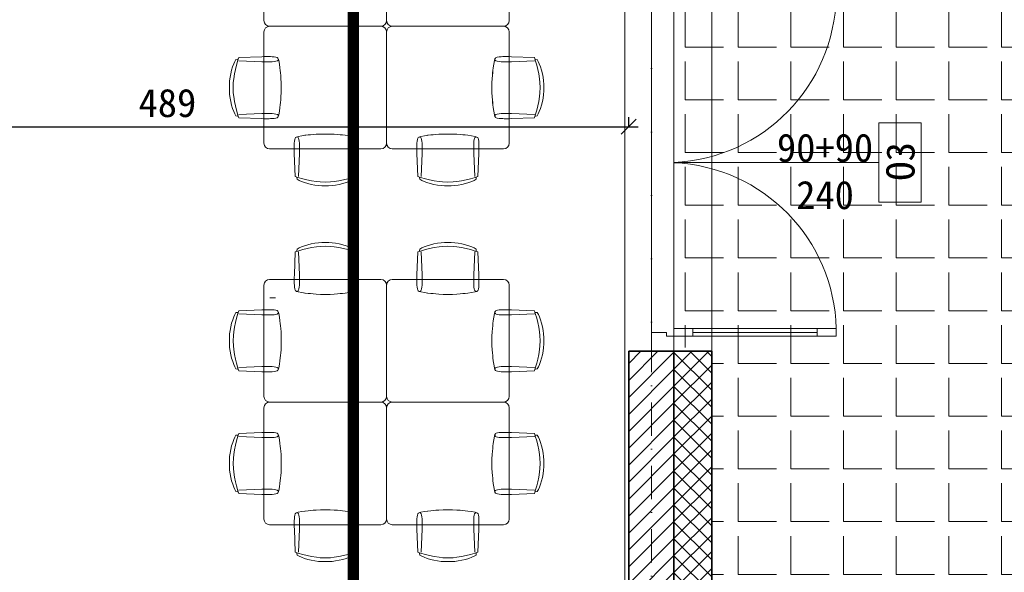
# Model space of a CAD drawing. Header units: millimetres. Extents: x -1373 to 28294, y -9636 to 187.
# Tile 98 of 133: x 5598 to 6120, y -1638 to -1345. Entities that reach past the tile are written whole.
import ezdxf

# ---------------------------------------------------------------- set-up
doc = ezdxf.new("R2010")
doc.units = ezdxf.units.MM
doc.linetypes.add('DASHED', pattern=[0.75, 0.5, -0.25])
doc.linetypes.add('Kreski i kropki', pattern=[335.138881, 176.388884, -88.194442, 0, -70.555556])
for name, color, linetype, lineweight in [('_k_krawężnik', 252, 'Continuous', 13), ('_k_kreskowanie', 250, 'Continuous', 9), ('_k_ocieplenie', 7, 'Continuous', 35), ('_k_opis', 7, 'Continuous', 13), ('_k_osie', 142, 'Kreski i kropki', 13), ('_k_stolarka', 7, 'Continuous', 13), ('_k_widok', 7, 'Continuous', 18), ('_k_wymiar', 7, 'Continuous', 9), ('_k_wyposażenia', 251, 'Continuous', 9), ('_k_ściany', 223, 'Continuous', 35)]:
    doc.layers.add(name, color=color, linetype=linetype, lineweight=lineweight)
doc.layers.add('_k_niewidoczna', color=72, linetype='Continuous', lineweight=9, plot=False)
doc.styles.add('GENERATED_STYLE_1', font='MS Gothic.ttf')
doc.dimstyles.new('1 - 100   (15cm)', dxfattribs={"dimscale": 5, "dimtxt": 3, "dimasz": 1.6, "dimexe": 1, "dimexo": 1, "dimgap": 1, "dimtad": 1, "dimdec": 0, "dimzin": 12, "dimdsep": 46, "dimtxsty": 'GENERATED_STYLE_1', "dimblk1": 'OBLIQUE', "dimblk2": 'OBLIQUE', "dimsah": 1, "dimcen": 0, "dimdle": 1, "dimclrd": 256, "dimclre": 256, "dimclrt": 4, "dimazin": 0, "dimtfac": 0.75, "dimtdec": 0, "dimtix": 1, "dimtmove": 1, "dimatfit": 3, "dimldrblk": 'OBLIQUE', "dimfxl": 1, "dimfxlon": 1, "dimtvp": 0.75, "dimtfillclr": 1, "dimtolj": 1, "dimtzin": 0, "dimarcsym": 0})

# ---------------------------------------------------------------- blocks, each defined once
blk = doc.blocks.new('3987417c-e224-4861-8c51-863ca10e2d8a$0$A$C508D4857')
at = {"layer": '_k_wyposażenia'}
for p, q in [((-6, 65), (-65, 65)), ((59, 65), (0, 65)), ((-68, 62), (-68, 3)), ((-3, 3), (-3, 62)), ((-3, 62), (-3, 3)), ((62, 3), (62, 62)), ((58.83, 55.16), (55.83, 55.16)), ((-68, -3), (-68, -62)), ((-65, 0), (-6, 0)), ((-6, 0), (-65, 0)), ((-3, -62), (-3, -3)), ((-3, -3), (-3, -62)), ((0, 0), (59, 0)), ((59, 0), (0, 0)), ((62, -62), (62, -3)), ((-65, -65), (-6, -65)), ((0, -65), (59, -65))]:
    blk.add_line(p, q, dxfattribs=at)
for points in [[(-50.56, 79.85), (-50.54, 80.18), (-50.4, 81.06), (-49.34, 81.65), (-48.15, 82.18), (-46.58, 82.81), (-44.82, 83.36), (-42.9, 83.84), (-41, 84.17), (-39.14, 84.41), (-37.3, 84.53), (-35.5, 84.56)], [(-20.44, 79.85), (-20.46, 80.18), (-20.6, 81.06), (-21.66, 81.65), (-22.85, 82.18), (-24.42, 82.81), (-26.18, 83.36), (-28.1, 83.84), (-30.01, 84.17), (-31.87, 84.41), (-33.7, 84.53), (-35.5, 84.56)], [(14.44, 79.85), (14.46, 80.18), (14.6, 81.06), (15.66, 81.65), (16.85, 82.18), (18.42, 82.81), (20.18, 83.36), (22.1, 83.84), (24, 84.17), (25.86, 84.41), (27.7, 84.53), (29.5, 84.56)], [(44.56, 79.85), (44.54, 80.18), (44.4, 81.06), (43.34, 81.65), (42.15, 82.18), (40.58, 82.81), (38.82, 83.36), (36.9, 83.84), (34.99, 84.17), (33.13, 84.41), (31.3, 84.53), (29.5, 84.56)], [(-51.94, 66.07), (-51.91, 67.37), (-51.42, 79.56)], [(-51.42, 79.56), (-50.01, 80.04), (-47.42, 80.79), (-45.19, 81.37), (-42.75, 81.88), (-40.2, 82.24), (-38.28, 82.46), (-35.5, 82.61)], [(-49.18, 66.07), (-49.21, 67.37), (-49.7, 79.56)], [(-19.58, 79.56), (-20.99, 80.04), (-23.58, 80.79), (-25.81, 81.37), (-28.26, 81.88), (-30.8, 82.24), (-32.72, 82.46), (-35.5, 82.61)], [(-21.82, 66.07), (-21.79, 67.37), (-21.3, 79.56)], [(-19.06, 66.07), (-19.1, 67.37), (-19.58, 79.56)], [(13.06, 66.07), (13.09, 67.37), (13.58, 79.56)], [(13.58, 79.56), (14.99, 80.04), (17.58, 80.79), (19.81, 81.37), (22.25, 81.88), (24.8, 82.24), (26.72, 82.46), (29.5, 82.61)], [(15.82, 66.07), (15.79, 67.37), (15.3, 79.56)], [(45.42, 79.56), (44.01, 80.04), (41.42, 80.79), (39.19, 81.37), (36.74, 81.88), (34.2, 82.24), (32.28, 82.46), (29.5, 82.61)], [(43.18, 66.07), (43.21, 67.37), (43.7, 79.56)], [(45.94, 66.07), (45.9, 67.37), (45.42, 79.56)], [(-24.68, 57.79), (-24.92, 57.75), (-26.41, 57.56), (-27.66, 57.45), (-29.01, 57.33), (-30.71, 57.19), (-33.01, 57.07), (-35.5, 57.07), (-38.01, 57.07), (-40.29, 57.18), (-41.99, 57.33), (-43.33, 57.46), (-44.59, 57.56), (-46.08, 57.75), (-47.94, 58.05), (-49.93, 58.39), (-50.83, 58.65), (-51.19, 58.88), (-51.33, 59), (-51.46, 59.27), (-51.64, 59.92), (-51.81, 60.86), (-51.9, 61.88), (-51.93, 62.82), (-51.96, 63.54), (-51.96, 64.13), (-51.96, 64.72), (-51.96, 65.35), (-51.94, 66.07)], [(-50.56, 58.58), (-50.29, 58.65), (-49.93, 58.88), (-49.79, 59), (-49.66, 59.27), (-49.48, 59.92), (-49.31, 60.86), (-49.22, 61.88), (-49.19, 62.82), (-49.16, 63.54), (-49.16, 64.13), (-49.16, 64.72), (-49.16, 65.35), (-49.18, 66.07)], [(-47.94, 58.05), (-46.09, 57.75), (-44.59, 57.56), (-43.34, 57.45), (-41.99, 57.33), (-40.29, 57.19), (-38, 57.07), (-35.5, 57.07), (-33, 57.07), (-30.71, 57.18), (-29.01, 57.33), (-27.67, 57.46), (-26.41, 57.56), (-24.92, 57.75), (-23.07, 58.05), (-21.07, 58.39), (-20.18, 58.65), (-19.81, 58.88), (-19.67, 59), (-19.54, 59.27), (-19.36, 59.92), (-19.19, 60.86), (-19.1, 61.88), (-19.07, 62.82), (-19.05, 63.54), (-19.05, 64.13), (-19.05, 64.72), (-19.05, 65.35), (-19.06, 66.07)], [(-20.44, 58.58), (-20.71, 58.65), (-21.07, 58.88), (-21.21, 59), (-21.34, 59.27), (-21.52, 59.92), (-21.69, 60.86), (-21.78, 61.88), (-21.82, 62.82), (-21.84, 63.54), (-21.84, 64.13), (-21.84, 64.72), (-21.84, 65.35), (-21.82, 66.07)], [(40.32, 57.79), (40.08, 57.75), (38.59, 57.56), (37.34, 57.45), (35.99, 57.33), (34.29, 57.19), (31.99, 57.07), (29.5, 57.07), (26.99, 57.07), (24.71, 57.18), (23.01, 57.33), (21.67, 57.46), (20.41, 57.56), (18.92, 57.75), (17.06, 58.05), (15.07, 58.39), (14.17, 58.65), (13.81, 58.88), (13.67, 59), (13.54, 59.27), (13.36, 59.92), (13.19, 60.86), (13.1, 61.88), (13.07, 62.82), (13.04, 63.54), (13.04, 64.13), (13.04, 64.72), (13.04, 65.35), (13.06, 66.07)], [(14.44, 58.58), (14.71, 58.65), (15.07, 58.88), (15.21, 59), (15.34, 59.27), (15.52, 59.92), (15.69, 60.86), (15.78, 61.88), (15.81, 62.82), (15.84, 63.54), (15.84, 64.13), (15.84, 64.72), (15.84, 65.35), (15.82, 66.07)], [(17.06, 58.05), (18.91, 57.75), (20.41, 57.56), (21.66, 57.45), (23.01, 57.33), (24.71, 57.19), (27, 57.07), (29.5, 57.07), (32, 57.07), (34.29, 57.18), (35.99, 57.33), (37.33, 57.46), (38.59, 57.56), (40.08, 57.75), (41.93, 58.05), (43.93, 58.39), (44.82, 58.65), (45.19, 58.88), (45.33, 59), (45.46, 59.27), (45.64, 59.92), (45.81, 60.86), (45.9, 61.88), (45.93, 62.82), (45.95, 63.54), (45.95, 64.13), (45.95, 64.72), (45.95, 65.35), (45.94, 66.07)], [(44.56, 58.58), (44.29, 58.65), (43.93, 58.88), (43.79, 59), (43.66, 59.27), (43.48, 59.92), (43.31, 60.86), (43.22, 61.88), (43.18, 62.82), (43.16, 63.54), (43.16, 64.13), (43.16, 64.72), (43.16, 65.35), (43.18, 66.07)], [(-81.63, 47.56), (-81.96, 47.54), (-82.84, 47.4), (-83.43, 46.34), (-83.96, 45.15), (-84.59, 43.58), (-85.15, 41.82), (-85.62, 39.9), (-85.95, 38), (-86.19, 36.14), (-86.31, 34.3), (-86.34, 32.5)], [(-81.34, 48.42), (-81.82, 47.01), (-82.57, 44.42), (-83.15, 42.19), (-83.66, 39.75), (-84.02, 37.2), (-84.24, 35.28), (-84.4, 32.5)], [(-67.85, 48.94), (-69.15, 48.91), (-81.34, 48.42)], [(-59.57, 21.68), (-59.53, 21.91), (-59.34, 23.41), (-59.23, 24.66), (-59.11, 26.01), (-58.97, 27.71), (-58.85, 30.01), (-58.85, 32.5), (-58.85, 35.01), (-58.97, 37.29), (-59.11, 38.99), (-59.24, 40.33), (-59.34, 41.59), (-59.53, 43.08), (-59.83, 44.94), (-60.17, 46.93), (-60.43, 47.83), (-60.66, 48.19), (-60.78, 48.33), (-61.05, 48.46), (-61.7, 48.64), (-62.64, 48.81), (-63.66, 48.9), (-64.61, 48.93), (-65.32, 48.96), (-65.91, 48.96), (-66.5, 48.96), (-67.13, 48.96), (-67.85, 48.94)], [(-60.36, 47.56), (-60.43, 47.29), (-60.66, 46.93), (-60.78, 46.79), (-61.05, 46.66), (-61.7, 46.48), (-62.64, 46.31), (-63.66, 46.22), (-64.61, 46.18), (-65.32, 46.16), (-65.91, 46.16), (-66.5, 46.16), (-67.13, 46.16), (-67.85, 46.18)], [(53.57, 21.68), (53.53, 21.91), (53.34, 23.41), (53.23, 24.66), (53.11, 26.01), (52.97, 27.71), (52.85, 30.01), (52.85, 32.5), (52.85, 35.01), (52.97, 37.29), (53.11, 38.99), (53.24, 40.33), (53.34, 41.59), (53.53, 43.08), (53.83, 44.94), (54.17, 46.93), (54.43, 47.83), (54.66, 48.19), (54.78, 48.33), (55.05, 48.46), (55.7, 48.64), (56.64, 48.81), (57.66, 48.9), (58.61, 48.93), (59.32, 48.96), (59.91, 48.96), (60.5, 48.96), (61.13, 48.96), (61.85, 48.94)], [(54.36, 47.56), (54.43, 47.29), (54.66, 46.93), (54.78, 46.79), (55.05, 46.66), (55.7, 46.48), (56.64, 46.31), (57.66, 46.22), (58.61, 46.18), (59.32, 46.16), (59.91, 46.16), (60.5, 46.16), (61.13, 46.16), (61.85, 46.18)], [(61.85, 48.94), (63.15, 48.91), (75.34, 48.42)], [(75.34, 48.42), (75.82, 47.01), (76.57, 44.42), (77.15, 42.19), (77.66, 39.75), (78.02, 37.2), (78.24, 35.28), (78.4, 32.5)], [(75.63, 47.56), (75.96, 47.54), (76.84, 47.4), (77.43, 46.34), (77.96, 45.15), (78.59, 43.58), (79.15, 41.82), (79.62, 39.9), (79.95, 38), (80.19, 36.14), (80.31, 34.3), (80.34, 32.5)], [(-67.85, 46.18), (-69.15, 46.21), (-81.34, 46.7)], [(-59.83, 44.94), (-59.53, 43.09), (-59.34, 41.59), (-59.23, 40.34), (-59.11, 38.99), (-58.97, 37.29), (-58.85, 35), (-58.85, 32.5), (-58.85, 30), (-58.97, 27.71), (-59.11, 26.01), (-59.24, 24.67), (-59.34, 23.41), (-59.53, 21.92), (-59.83, 20.07), (-60.17, 18.07), (-60.43, 17.18), (-60.66, 16.81), (-60.78, 16.67), (-61.05, 16.54), (-61.7, 16.36), (-62.64, 16.19), (-63.66, 16.1), (-64.61, 16.07), (-65.32, 16.05), (-65.91, 16.05), (-66.5, 16.05), (-67.13, 16.05), (-67.85, 16.06)], [(53.83, 44.94), (53.53, 43.09), (53.34, 41.59), (53.23, 40.34), (53.11, 38.99), (52.97, 37.29), (52.85, 35), (52.85, 32.5), (52.85, 30), (52.97, 27.71), (53.11, 26.01), (53.24, 24.67), (53.34, 23.41), (53.53, 21.92), (53.83, 20.07), (54.17, 18.07), (54.43, 17.18), (54.66, 16.81), (54.78, 16.67), (55.05, 16.54), (55.7, 16.36), (56.64, 16.19), (57.66, 16.1), (58.61, 16.07), (59.32, 16.05), (59.91, 16.05), (60.5, 16.05), (61.13, 16.05), (61.85, 16.06)], [(61.85, 46.18), (63.15, 46.21), (75.34, 46.7)], [(-81.63, 17.44), (-81.96, 17.46), (-82.84, 17.6), (-83.43, 18.66), (-83.96, 19.85), (-84.59, 21.42), (-85.15, 23.18), (-85.62, 25.1), (-85.95, 27.01), (-86.19, 28.87), (-86.31, 30.7), (-86.34, 32.5)], [(-81.34, 16.58), (-81.82, 17.99), (-82.57, 20.58), (-83.15, 22.81), (-83.66, 25.25), (-84.02, 27.8), (-84.24, 29.72), (-84.4, 32.5)], [(75.34, 16.58), (75.82, 17.99), (76.57, 20.58), (77.15, 22.81), (77.66, 25.25), (78.02, 27.8), (78.24, 29.72), (78.4, 32.5)], [(75.63, 17.44), (75.96, 17.46), (76.84, 17.6), (77.43, 18.66), (77.96, 19.85), (78.59, 21.42), (79.15, 23.18), (79.62, 25.1), (79.95, 27.01), (80.19, 28.87), (80.31, 30.7), (80.34, 32.5)], [(-67.85, 18.82), (-69.15, 18.79), (-81.34, 18.3)], [(-67.85, 16.06), (-69.15, 16.1), (-81.34, 16.58)], [(-60.36, 17.44), (-60.43, 17.71), (-60.66, 18.07), (-60.78, 18.21), (-61.05, 18.34), (-61.7, 18.52), (-62.64, 18.69), (-63.66, 18.78), (-64.61, 18.82), (-65.32, 18.84), (-65.91, 18.84), (-66.5, 18.84), (-67.13, 18.84), (-67.85, 18.82)], [(54.36, 17.44), (54.43, 17.71), (54.66, 18.07), (54.78, 18.21), (55.05, 18.34), (55.7, 18.52), (56.64, 18.69), (57.66, 18.78), (58.61, 18.82), (59.32, 18.84), (59.91, 18.84), (60.5, 18.84), (61.13, 18.84), (61.85, 18.82)], [(61.85, 18.82), (63.15, 18.79), (75.34, 18.3)], [(61.85, 16.06), (63.15, 16.1), (75.34, 16.58)], [(-81.63, -17.44), (-81.96, -17.46), (-82.84, -17.6), (-83.43, -18.66), (-83.96, -19.85), (-84.59, -21.42), (-85.15, -23.18), (-85.62, -25.1), (-85.95, -27), (-86.19, -28.86), (-86.31, -30.7), (-86.34, -32.5)], [(-81.34, -16.58), (-81.82, -17.99), (-82.57, -20.58), (-83.15, -22.81), (-83.66, -25.25), (-84.02, -27.8), (-84.24, -29.72), (-84.4, -32.5)], [(-67.85, -16.06), (-69.15, -16.09), (-81.34, -16.58)], [(-67.85, -18.82), (-69.15, -18.79), (-81.34, -18.3)], [(-59.57, -43.32), (-59.53, -43.09), (-59.34, -41.59), (-59.23, -40.34), (-59.11, -38.99), (-58.97, -37.29), (-58.85, -34.99), (-58.85, -32.5), (-58.85, -29.99), (-58.97, -27.71), (-59.11, -26.01), (-59.24, -24.67), (-59.34, -23.41), (-59.53, -21.92), (-59.83, -20.06), (-60.17, -18.07), (-60.43, -17.17), (-60.66, -16.81), (-60.78, -16.67), (-61.05, -16.54), (-61.7, -16.36), (-62.64, -16.19), (-63.66, -16.1), (-64.61, -16.07), (-65.32, -16.04), (-65.91, -16.04), (-66.5, -16.04), (-67.13, -16.04), (-67.85, -16.06)], [(-60.36, -17.44), (-60.43, -17.71), (-60.66, -18.07), (-60.78, -18.21), (-61.05, -18.34), (-61.7, -18.52), (-62.64, -18.69), (-63.66, -18.78), (-64.61, -18.82), (-65.32, -18.84), (-65.91, -18.84), (-66.5, -18.84), (-67.13, -18.84), (-67.85, -18.82)], [(-59.83, -20.06), (-59.53, -21.91), (-59.34, -23.41), (-59.23, -24.66), (-59.11, -26.01), (-58.97, -27.71), (-58.85, -30), (-58.85, -32.5), (-58.85, -35), (-58.97, -37.29), (-59.11, -38.99), (-59.24, -40.33), (-59.34, -41.59), (-59.53, -43.08), (-59.83, -44.93), (-60.17, -46.93), (-60.43, -47.82), (-60.66, -48.19), (-60.78, -48.33), (-61.05, -48.46), (-61.7, -48.64), (-62.64, -48.81), (-63.66, -48.9), (-64.61, -48.93), (-65.32, -48.95), (-65.91, -48.95), (-66.5, -48.95), (-67.13, -48.95), (-67.85, -48.94)], [(53.57, -43.32), (53.53, -43.09), (53.34, -41.59), (53.23, -40.34), (53.11, -38.99), (52.97, -37.29), (52.85, -34.99), (52.85, -32.5), (52.85, -29.99), (52.97, -27.71), (53.11, -26.01), (53.24, -24.67), (53.34, -23.41), (53.53, -21.92), (53.83, -20.06), (54.17, -18.07), (54.43, -17.17), (54.66, -16.81), (54.78, -16.67), (55.05, -16.54), (55.7, -16.36), (56.64, -16.19), (57.66, -16.1), (58.61, -16.07), (59.32, -16.04), (59.91, -16.04), (60.5, -16.04), (61.13, -16.04), (61.85, -16.06)], [(53.83, -20.06), (53.53, -21.91), (53.34, -23.41), (53.23, -24.66), (53.11, -26.01), (52.97, -27.71), (52.85, -30), (52.85, -32.5), (52.85, -35), (52.97, -37.29), (53.11, -38.99), (53.24, -40.33), (53.34, -41.59), (53.53, -43.08), (53.83, -44.93), (54.17, -46.93), (54.43, -47.82), (54.66, -48.19), (54.78, -48.33), (55.05, -48.46), (55.7, -48.64), (56.64, -48.81), (57.66, -48.9), (58.61, -48.93), (59.32, -48.95), (59.91, -48.95), (60.5, -48.95), (61.13, -48.95), (61.85, -48.94)], [(54.36, -17.44), (54.43, -17.71), (54.66, -18.07), (54.78, -18.21), (55.05, -18.34), (55.7, -18.52), (56.64, -18.69), (57.66, -18.78), (58.61, -18.82), (59.32, -18.84), (59.91, -18.84), (60.5, -18.84), (61.13, -18.84), (61.85, -18.82)], [(61.85, -16.06), (63.15, -16.09), (75.34, -16.58)], [(61.85, -18.82), (63.15, -18.79), (75.34, -18.3)], [(75.34, -16.58), (75.82, -17.99), (76.57, -20.58), (77.15, -22.81), (77.66, -25.25), (78.02, -27.8), (78.24, -29.72), (78.4, -32.5)], [(75.63, -17.44), (75.96, -17.46), (76.84, -17.6), (77.43, -18.66), (77.96, -19.85), (78.59, -21.42), (79.15, -23.18), (79.62, -25.1), (79.95, -27), (80.19, -28.86), (80.31, -30.7), (80.34, -32.5)], [(-81.63, -47.56), (-81.96, -47.54), (-82.84, -47.4), (-83.43, -46.34), (-83.96, -45.15), (-84.59, -43.58), (-85.15, -41.82), (-85.62, -39.9), (-85.95, -37.99), (-86.19, -36.13), (-86.31, -34.3), (-86.34, -32.5)], [(-81.34, -48.42), (-81.82, -47.01), (-82.57, -44.42), (-83.15, -42.19), (-83.66, -39.75), (-84.02, -37.2), (-84.24, -35.28), (-84.4, -32.5)], [(75.34, -48.42), (75.82, -47.01), (76.57, -44.42), (77.15, -42.19), (77.66, -39.75), (78.02, -37.2), (78.24, -35.28), (78.4, -32.5)], [(75.63, -47.56), (75.96, -47.54), (76.84, -47.4), (77.43, -46.34), (77.96, -45.15), (78.59, -43.58), (79.15, -41.82), (79.62, -39.9), (79.95, -37.99), (80.19, -36.13), (80.31, -34.3), (80.34, -32.5)], [(-67.85, -46.18), (-69.15, -46.21), (-81.34, -46.7)], [(-60.36, -47.56), (-60.43, -47.29), (-60.66, -46.93), (-60.78, -46.79), (-61.05, -46.66), (-61.7, -46.48), (-62.64, -46.31), (-63.66, -46.22), (-64.61, -46.18), (-65.32, -46.16), (-65.91, -46.16), (-66.5, -46.16), (-67.13, -46.16), (-67.85, -46.18)], [(54.36, -47.56), (54.43, -47.29), (54.66, -46.93), (54.78, -46.79), (55.05, -46.66), (55.7, -46.48), (56.64, -46.31), (57.66, -46.22), (58.61, -46.18), (59.32, -46.16), (59.91, -46.16), (60.5, -46.16), (61.13, -46.16), (61.85, -46.18)], [(61.85, -46.18), (63.15, -46.21), (75.34, -46.7)], [(-67.85, -48.94), (-69.15, -48.9), (-81.34, -48.42)], [(61.85, -48.94), (63.15, -48.9), (75.34, -48.42)], [(-24.68, -57.79), (-24.92, -57.75), (-26.41, -57.56), (-27.66, -57.45), (-29.01, -57.33), (-30.71, -57.19), (-33.01, -57.07), (-35.5, -57.07), (-38.01, -57.07), (-40.29, -57.19), (-41.99, -57.33), (-43.33, -57.46), (-44.59, -57.56), (-46.08, -57.75), (-47.94, -58.05), (-49.93, -58.39), (-50.83, -58.65), (-51.19, -58.88), (-51.33, -59), (-51.46, -59.27), (-51.64, -59.92), (-51.81, -60.86), (-51.9, -61.88), (-51.93, -62.83), (-51.96, -63.54), (-51.96, -64.13), (-51.96, -64.72), (-51.96, -65.35), (-51.94, -66.07)], [(-47.94, -58.05), (-46.09, -57.75), (-44.59, -57.56), (-43.34, -57.45), (-41.99, -57.33), (-40.29, -57.19), (-38, -57.07), (-35.5, -57.07), (-33, -57.07), (-30.71, -57.19), (-29.01, -57.33), (-27.67, -57.46), (-26.41, -57.56), (-24.92, -57.75), (-23.07, -58.05), (-21.07, -58.39), (-20.18, -58.65), (-19.81, -58.88), (-19.67, -59), (-19.54, -59.27), (-19.36, -59.92), (-19.19, -60.86), (-19.1, -61.88), (-19.07, -62.83), (-19.05, -63.54), (-19.05, -64.13), (-19.05, -64.72), (-19.05, -65.35), (-19.06, -66.07)], [(40.32, -57.79), (40.08, -57.75), (38.59, -57.56), (37.34, -57.45), (35.99, -57.33), (34.29, -57.19), (31.99, -57.07), (29.5, -57.07), (26.99, -57.07), (24.71, -57.19), (23.01, -57.33), (21.67, -57.46), (20.41, -57.56), (18.92, -57.75), (17.06, -58.05), (15.07, -58.39), (14.17, -58.65), (13.81, -58.88), (13.67, -59), (13.54, -59.27), (13.36, -59.92), (13.19, -60.86), (13.1, -61.88), (13.07, -62.83), (13.04, -63.54), (13.04, -64.13), (13.04, -64.72), (13.04, -65.35), (13.06, -66.07)], [(17.06, -58.05), (18.91, -57.75), (20.41, -57.56), (21.66, -57.45), (23.01, -57.33), (24.71, -57.19), (27, -57.07), (29.5, -57.07), (32, -57.07), (34.29, -57.19), (35.99, -57.33), (37.33, -57.46), (38.59, -57.56), (40.08, -57.75), (41.93, -58.05), (43.93, -58.39), (44.82, -58.65), (45.19, -58.88), (45.33, -59), (45.46, -59.27), (45.64, -59.92), (45.81, -60.86), (45.9, -61.88), (45.93, -62.83), (45.95, -63.54), (45.95, -64.13), (45.95, -64.72), (45.95, -65.35), (45.94, -66.07)], [(-50.56, -58.58), (-50.29, -58.65), (-49.93, -58.88), (-49.79, -59), (-49.66, -59.27), (-49.48, -59.92), (-49.31, -60.86), (-49.22, -61.88), (-49.19, -62.83), (-49.16, -63.54), (-49.16, -64.13), (-49.16, -64.72), (-49.16, -65.35), (-49.18, -66.07)], [(-20.44, -58.58), (-20.71, -58.65), (-21.07, -58.88), (-21.21, -59), (-21.34, -59.27), (-21.52, -59.92), (-21.69, -60.86), (-21.78, -61.88), (-21.82, -62.83), (-21.84, -63.54), (-21.84, -64.13), (-21.84, -64.72), (-21.84, -65.35), (-21.82, -66.07)], [(14.44, -58.58), (14.71, -58.65), (15.07, -58.88), (15.21, -59), (15.34, -59.27), (15.52, -59.92), (15.69, -60.86), (15.78, -61.88), (15.81, -62.83), (15.84, -63.54), (15.84, -64.13), (15.84, -64.72), (15.84, -65.35), (15.82, -66.07)], [(44.56, -58.58), (44.29, -58.65), (43.93, -58.88), (43.79, -59), (43.66, -59.27), (43.48, -59.92), (43.31, -60.86), (43.22, -61.88), (43.18, -62.83), (43.16, -63.54), (43.16, -64.13), (43.16, -64.72), (43.16, -65.35), (43.18, -66.07)], [(-51.94, -66.07), (-51.91, -67.37), (-51.42, -79.56)], [(-49.18, -66.07), (-49.21, -67.37), (-49.7, -79.56)], [(-21.82, -66.07), (-21.79, -67.37), (-21.3, -79.56)], [(-19.06, -66.07), (-19.1, -67.37), (-19.58, -79.56)], [(13.06, -66.07), (13.09, -67.37), (13.58, -79.56)], [(15.82, -66.07), (15.79, -67.37), (15.3, -79.56)], [(43.18, -66.07), (43.21, -67.37), (43.7, -79.56)], [(45.94, -66.07), (45.9, -67.37), (45.42, -79.56)], [(-51.42, -79.56), (-50.01, -80.04), (-47.42, -80.79), (-45.19, -81.37), (-42.75, -81.88), (-40.2, -82.24), (-38.28, -82.46), (-35.5, -82.62)], [(-50.56, -79.85), (-50.54, -80.18), (-50.4, -81.06), (-49.34, -81.65), (-48.15, -82.18), (-46.58, -82.81), (-44.82, -83.37), (-42.9, -83.84), (-41, -84.17), (-39.14, -84.41), (-37.3, -84.53), (-35.5, -84.56)], [(-19.58, -79.56), (-20.99, -80.04), (-23.58, -80.79), (-25.81, -81.37), (-28.26, -81.88), (-30.8, -82.24), (-32.72, -82.46), (-35.5, -82.62)], [(-20.44, -79.85), (-20.46, -80.18), (-20.6, -81.06), (-21.66, -81.65), (-22.85, -82.18), (-24.42, -82.81), (-26.18, -83.37), (-28.1, -83.84), (-30.01, -84.17), (-31.87, -84.41), (-33.7, -84.53), (-35.5, -84.56)], [(13.58, -79.56), (14.99, -80.04), (17.58, -80.79), (19.81, -81.37), (22.25, -81.88), (24.8, -82.24), (26.72, -82.46), (29.5, -82.62)], [(14.44, -79.85), (14.46, -80.18), (14.6, -81.06), (15.66, -81.65), (16.85, -82.18), (18.42, -82.81), (20.18, -83.37), (22.1, -83.84), (24, -84.17), (25.86, -84.41), (27.7, -84.53), (29.5, -84.56)], [(45.42, -79.56), (44.01, -80.04), (41.42, -80.79), (39.19, -81.37), (36.74, -81.88), (34.2, -82.24), (32.28, -82.46), (29.5, -82.62)], [(44.56, -79.85), (44.54, -80.18), (44.4, -81.06), (43.34, -81.65), (42.15, -82.18), (40.58, -82.81), (38.82, -83.37), (36.9, -83.84), (34.99, -84.17), (33.13, -84.41), (31.3, -84.53), (29.5, -84.56)]]:
    blk.add_lwpolyline(points, dxfattribs=at)
for centre, start, end in [((-65, 62), 90, 180), ((-6, 62), 0, 90), ((0, 62), 90, 180), ((59, 62), 0, 90), ((-65, 3), 180, 270), ((-6, 3), 270, 0), ((0, 3), 180, 270), ((59, 3), 270, 0), ((-65, -3), 90, 180), ((-6, -3), 0, 90), ((0, -3), 90, 180), ((59, -3), 0, 90), ((-65, -62), 180, 270), ((-6, -62), 270, 0), ((0, -62), 180, 270), ((59, -62), 270, 0)]:
    blk.add_arc(centre, 3, start, end, dxfattribs=at)
blk = doc.blocks.new('_OBLIQUE')
at = {"color": 0, "linetype": 'ByBlock'}
blk.add_line((-0.5, -0.5), (0.5, 0.5), dxfattribs=at)
blk = doc.blocks.new('*D97')
at = {"layer": '_k_wymiar', "lineweight": -2, "transparency": 16777216}
for p, q in [((6330.24, -1752.65), (6330.24, -1515.65)), ((6325.24, -1520.65), (6335.24, -1520.65)), ((6325.24, -1747.65), (6335.24, -1747.65))]:
    blk.add_line(p, q, dxfattribs=at)
at = {"layer": 'Defpoints', "color": 0, "transparency": 16777216}
for p in [(5965.24, -1520.65), (6330.24, -1520.65), (5965.24, -1747.65)]:
    blk.add_point(p, dxfattribs=at)
at = {"layer": '_k_wymiar', "lineweight": -2, "transparency": 16777216, "xscale": 8, "yscale": 8, "zscale": 8}
for p, rotation in [((6330.24, -1520.65), 90), ((6330.24, -1747.65), 270)]:
    blk.add_blockref('_OBLIQUE', p, dxfattribs=dict(at, rotation=rotation))
at = {"layer": '_k_wymiar', "color": 4, "transparency": 16777216, "insert": (6317.74, -1634.15), "char_height": 15, "attachment_point": 5, "rotation": 90, "style": 'GENERATED_STYLE_1'}
blk.add_mtext('\\A1;227', dxfattribs=at)
blk = doc.blocks.new('*D98')
at = {"layer": '_k_wymiar', "lineweight": -2, "transparency": 16777216}
for p, q in [((6330.24, -1525.65), (6330.24, -1315.65)), ((6325.24, -1320.65), (6335.24, -1320.65)), ((6325.24, -1520.65), (6335.24, -1520.65))]:
    blk.add_line(p, q, dxfattribs=at)
at = {"layer": 'Defpoints', "color": 0, "transparency": 16777216}
for p in [(5945.24, -1320.65), (6330.24, -1320.65), (5965.24, -1520.65)]:
    blk.add_point(p, dxfattribs=at)
at = {"layer": '_k_wymiar', "lineweight": -2, "transparency": 16777216, "xscale": 8, "yscale": 8, "zscale": 8}
for p, rotation in [((6330.24, -1320.65), 90), ((6330.24, -1520.65), 270)]:
    blk.add_blockref('_OBLIQUE', p, dxfattribs=dict(at, rotation=rotation))
at = {"layer": '_k_wymiar', "color": 4, "transparency": 16777216, "insert": (6317.74, -1420.65), "char_height": 15, "attachment_point": 5, "rotation": 90, "style": 'GENERATED_STYLE_1'}
blk.add_mtext('\\A1;200', dxfattribs=at)
blk = doc.blocks.new('*D258')
at = {"layer": '_k_wymiar', "lineweight": -2, "transparency": 16777216}
for p, q in [((6365.24, -688.65), (6365.24, -1708.65)), ((6360.24, -693.65), (6370.24, -693.65)), ((6360.24, -1703.65), (6370.24, -1703.65))]:
    blk.add_line(p, q, dxfattribs=at)
at = {"layer": 'Defpoints', "color": 0, "transparency": 16777216}
for p in [(5965.24, -693.65), (5486.74, -1703.65), (6365.24, -1703.65)]:
    blk.add_point(p, dxfattribs=at)
at = {"layer": '_k_wymiar', "lineweight": -2, "transparency": 16777216, "xscale": 8, "yscale": 8, "zscale": 8}
for p, rotation in [((6365.24, -693.65), 90), ((6365.24, -1703.65), 270)]:
    blk.add_blockref('_OBLIQUE', p, dxfattribs=dict(at, rotation=rotation))
at = {"layer": '_k_wymiar', "color": 4, "transparency": 16777216, "insert": (6352.74, -1198.65), "char_height": 15, "attachment_point": 5, "rotation": 90, "style": 'GENERATED_STYLE_1'}
blk.add_mtext('\\A1;1010', dxfattribs=at)
blk = doc.blocks.new('*D261')
at = {"layer": '_k_wymiar', "lineweight": -2, "transparency": 16777216}
for p, q in [((6400.24, -1720.65), (6400.24, -720.65)), ((6395.24, -725.65), (6405.24, -725.65)), ((6395.24, -1715.65), (6405.24, -1715.65))]:
    blk.add_line(p, q, dxfattribs=at)
at = {"layer": 'Defpoints', "color": 0, "transparency": 16777216}
for p in [(5933.24, -725.65), (6400.24, -725.65), (5933.24, -1715.65)]:
    blk.add_point(p, dxfattribs=at)
at = {"layer": '_k_wymiar', "lineweight": -2, "transparency": 16777216, "xscale": 8, "yscale": 8, "zscale": 8}
for p, rotation in [((6400.24, -725.65), 90), ((6400.24, -1715.65), 270)]:
    blk.add_blockref('_OBLIQUE', p, dxfattribs=dict(at, rotation=rotation))
at = {"layer": '_k_wymiar', "color": 4, "transparency": 16777216, "insert": (6387.74, -1220.65), "char_height": 15, "attachment_point": 5, "rotation": 90, "style": 'GENERATED_STYLE_1'}
blk.add_mtext('\\A1;990', dxfattribs=at)
blk = doc.blocks.new('*D101')
at = {"layer": '_k_wymiar', "lineweight": -2, "transparency": 16777216}
for p, q in [((6435.24, -688.65), (6435.24, -1752.65)), ((6430.24, -693.65), (6440.24, -693.65)), ((6430.24, -1747.65), (6440.24, -1747.65))]:
    blk.add_line(p, q, dxfattribs=at)
at = {"layer": 'Defpoints', "color": 0, "transparency": 16777216}
for p in [(5965.24, -693.65), (5965.24, -1747.65), (6435.24, -1747.65)]:
    blk.add_point(p, dxfattribs=at)
at = {"layer": '_k_wymiar', "lineweight": -2, "transparency": 16777216, "xscale": 8, "yscale": 8, "zscale": 8}
for p, rotation in [((6435.24, -693.65), 90), ((6435.24, -1747.65), 270)]:
    blk.add_blockref('_OBLIQUE', p, dxfattribs=dict(at, rotation=rotation))
at = {"layer": '_k_wymiar', "color": 4, "transparency": 16777216, "insert": (6422.74, -1220.65), "char_height": 15, "attachment_point": 5, "rotation": 90, "style": 'GENERATED_STYLE_1'}
blk.add_mtext('\\A1;1054', dxfattribs=at)
blk = doc.blocks.new('*D136')
at = {"layer": '_k_wymiar', "lineweight": -2, "transparency": 16777216}
for p, q in [((5432.24, -1401.65), (5432.24, -1396.65)), ((5921.24, -1401.65), (5921.24, -1396.65)), ((5427.24, -1401.65), (5926.24, -1401.65))]:
    blk.add_line(p, q, dxfattribs=at)
at = {"layer": 'Defpoints', "color": 0, "transparency": 16777216}
for p in [(5432.24, -1401.65), (5921.24, -1401.65), (5921.24, -1401.65)]:
    blk.add_point(p, dxfattribs=at)
at = {"layer": '_k_wymiar', "lineweight": -2, "transparency": 16777216, "xscale": 8, "yscale": 8, "zscale": 8, "rotation": 180}
blk.add_blockref('_OBLIQUE', (5432.24, -1401.65), dxfattribs=at)
at = {"layer": '_k_wymiar', "lineweight": -2, "transparency": 16777216, "xscale": 8, "yscale": 8, "zscale": 8}
blk.add_blockref('_OBLIQUE', (5921.24, -1401.65), dxfattribs=at)
at = {"layer": '_k_wymiar', "color": 4, "transparency": 16777216, "insert": (5676.74, -1389.15), "char_height": 15, "attachment_point": 5, "style": 'GENERATED_STYLE_1'}
blk.add_mtext('\\A1;489', dxfattribs=at)
blk = doc.blocks.new('O_200_rzut')
at = {"layer": '_k_niewidoczna', "ltscale": 3}
blk.add_lwpolyline([(302.68, 127.94), (482.68, 127.94)], dxfattribs=at)
at = {"layer": '_k_stolarka', "ltscale": 2}
for points in [[(292.68, 115.94), (292.68, 127.94), (302.68, 127.94), (302.68, 119.94), (300.68, 119.94), (300.68, 115.94), (292.68, 115.94)], [(492.68, 115.94), (492.68, 127.94), (482.68, 127.94), (482.68, 119.94), (484.68, 119.94), (484.68, 115.94), (492.68, 115.94)], [(392.68, 115.94), (392.68, 7.44), (413.68, 7.44), (413.68, -15.06), (371.68, -15.06), (371.68, 7.44), (392.68, 7.44)], [(302.68, 39.98), (302.68, 105.94)], [(482.68, 39.98), (482.68, 105.94)]]:
    blk.add_lwpolyline(points, dxfattribs=at)
for points in [[(300.68, 115.94), (304.68, 115.94), (304.68, 29.97), (300.68, 29.97)], [(300.68, 105.94), (304.68, 105.94), (304.68, 115.94), (300.68, 115.94)], [(484.68, 115.94), (480.68, 115.94), (480.68, 29.97), (484.68, 29.97)], [(484.68, 105.94), (480.68, 105.94), (480.68, 115.94), (484.68, 115.94)], [(300.68, 29.97), (304.68, 29.97), (304.68, 39.98), (300.68, 39.98)], [(484.68, 29.97), (480.68, 29.97), (480.68, 39.98), (484.68, 39.98)]]:
    blk.add_lwpolyline(points, close=True, dxfattribs=at)
for centre, start, end in [((302.68, 119.94), 271.2733, 357.4527), ((482.68, 119.94), 182.5473, 268.7267)]:
    blk.add_arc(centre, 90, start, end, dxfattribs=at)

msp = doc.modelspace()

# ---------------------------------------------------------------- hatches: boundary and pattern name
at = {"layer": '_k_kreskowanie', "ltscale": 2, "transparency": 33554687}
h = msp.add_hatch(dxfattribs=at)
h.set_pattern_fill('ANSI37', color=256, scale=2)
h.set_pattern_definition([(45, (1100.2866, 2443.573), (-4.490128, 4.490128), []), (135, (1100.2866, 2443.573), (-4.490128, -4.490128), [])])
h.paths.add_polyline_path([(4672.24, -1747.65), (4672.24, -1727.65), (4100.24, -1727.65), (4100.24, -1592.65), (4080.24, -1592.65), (4080.24, -1747.65)], flags=17)
h.paths.add_polyline_path([(4922.24, -1647.65), (4922.24, -1627.65), (4879.24, -1627.65), (4879.24, -1727.65), (4782.24, -1727.65), (4782.24, -1747.65), (4899.24, -1747.65), (4899.24, -1647.65)], flags=17)
h.paths.add_polyline_path([(5945.24, -920.65), (5965.24, -920.65), (5965.24, -693.65), (5309.24, -693.65), (5309.24, -713.65), (5945.24, -713.65)])
h.paths.add_polyline_path([(5945.24, -1320.65), (5965.24, -1320.65), (5965.24, -1120.65), (5945.24, -1120.65)])
h.paths.add_polyline_path([(5861.74, -1727.65), (5861.74, -1747.65), (5965.24, -1747.65), (5965.24, -1520.65), (5945.24, -1520.65), (5945.24, -1727.65)])
h.paths.add_polyline_path([(5601.74, -1727.65), (5601.74, -1747.65), (5751.74, -1747.65), (5751.74, -1727.65)])
h.paths.add_polyline_path([(5231.74, -1747.65), (5231.74, -1727.65), (5135.24, -1727.65), (5135.24, -1647.65), (5135.24, -1627.65), (5092.24, -1627.65), (5092.24, -1647.65), (5115.24, -1647.65), (5115.24, -1747.65)])
h.paths.add_polyline_path([(5341.74, -1727.65), (5341.74, -1747.65), (5491.74, -1747.65), (5491.74, -1727.65)])
h.paths.add_polyline_path([(4100.24, -1359.65), (4080.24, -1359.65), (4080.24, -1442.65), (4100.24, -1442.65)])
h.paths.add_polyline_path([(4100.24, -1127.06), (4080.24, -1127.06), (4080.24, -1209.65), (4100.24, -1209.65)])
h.paths.add_polyline_path([(4100.24, -894.46), (4080.24, -894.46), (4080.24, -977.06), (4100.24, -977.06)])
h.paths.add_polyline_path([(4368.79, -713.65), (4368.79, -693.65), (4080.24, -693.65), (4080.24, -790.46), (4100.24, -790.46), (4100.24, -713.65)])
h.paths.add_polyline_path([(4779.26, -693.65), (4779.26, -713.65), (5199.24, -713.65), (5199.24, -693.65)])
h.paths.add_polyline_path([(4669.26, -713.65), (4669.26, -693.65), (4478.79, -693.65), (4478.79, -713.65)])
h = msp.add_hatch(dxfattribs=at)
h.set_pattern_fill('ANSI31', color=256, scale=2)
h.set_pattern_definition([(45, (1100.2866, 2443.573), (-4.490128, 4.490128), [])])
h.paths.add_polyline_path([(4922.24, -1627.65), (4922.24, -1603.65), (4855.24, -1603.65), (4855.24, -1703.65), (4787.24, -1703.65), (4787.24, -1727.65), (4879.24, -1727.65), (4879.24, -1627.65)])
h.paths.add_polyline_path([(5921.24, -920.65), (5945.24, -920.65), (5945.24, -713.65), (5314.24, -713.65), (5314.24, -737.65), (5414.24, -737.65), (5414.24, -963.65), (5432.24, -963.65), (5432.24, -737.65), (5921.24, -737.65)])
h.paths.add_polyline_path([(5921.24, -1320.65), (5945.24, -1320.65), (5945.24, -1120.65), (5921.24, -1120.65)])
h.paths.add_polyline_path([(5866.74, -1703.65), (5866.74, -1727.65), (5945.24, -1727.65), (5945.24, -1520.65), (5921.24, -1520.65), (5921.24, -1703.65)])
h.paths.add_polyline_path([(5606.74, -1703.65), (5606.74, -1727.65), (5746.74, -1727.65), (5746.74, -1703.65)])
h.paths.add_polyline_path([(5346.74, -1703.65), (5346.74, -1727.65), (5486.74, -1727.65), (5486.74, -1703.65), (5432.24, -1703.65), (5432.24, -1359.65), (5414.24, -1359.65), (5414.24, -1703.65)])
h.paths.add_polyline_path([(5226.74, -1727.65), (5226.74, -1703.65), (5159.24, -1703.65), (5159.24, -1627.65), (5159.24, -1603.65), (5092.24, -1603.65), (5092.24, -1627.65), (5135.24, -1627.65), (5135.24, -1727.65)])
h.paths.add_polyline_path([(4100.24, -1437.65), (4124.24, -1437.65), (4124.24, -1359.65), (4100.24, -1359.65)])
h.paths.add_polyline_path([(4124.24, -1597.65), (4100.24, -1597.65), (4100.24, -1727.65), (4667.24, -1727.65), (4667.24, -1703.65), (4124.24, -1703.65)])
h.paths.add_polyline_path([(4124.24, -894.46), (4100.24, -894.46), (4100.24, -972.06), (4124.24, -972.06)])
h.paths.add_polyline_path([(4363.79, -737.65), (4363.79, -713.65), (4100.24, -713.65), (4100.24, -790.46), (4124.24, -790.46), (4124.24, -737.65)])
h.paths.add_polyline_path([(4664.26, -737.65), (4664.26, -713.65), (4483.79, -713.65), (4483.79, -737.65)])
h.paths.add_polyline_path([(4784.26, -713.65), (4784.26, -737.65), (5194.24, -737.65), (5194.24, -713.65)])
h.paths.add_polyline_path([(4192.23, -1209.65), (4192.23, -1191.65), (4124.24, -1191.65), (4124.24, -1132.06), (4100.24, -1132.06), (4100.24, -1209.65)])
h.paths.add_polyline_path([(4296.23, -1191.65), (4296.23, -1209.65), (4380.65, -1209.65), (4380.65, -1191.65)])
h.paths.add_polyline_path([(4598.26, -1209.65), (4598.26, -1191.65), (4484.65, -1191.65), (4484.65, -1209.65)])
h.paths.add_polyline_path([(4832.26, -1209.65), (4832.26, -1191.65), (4702.26, -1191.65), (4702.26, -1209.65)])
h.paths.add_polyline_path([(5197.24, -1191.65), (5197.24, -1209.65), (5432.24, -1209.65), (5432.24, -1067.65), (5414.24, -1067.65), (5414.24, -1191.65)])
h.paths.add_polyline_path([(5105.24, -1209.65), (5105.24, -1191.65), (4936.26, -1191.65), (4936.26, -1209.65)])
at = {"layer": '_k_kreskowanie'}
h = msp.add_hatch(dxfattribs=at)
h.set_pattern_fill('ANGLE', color=256, scale=4)
h.set_pattern_definition([(0, (0, 3334.448), (0, 27.94), [20.32, -7.62]), (90, (0, 3334.448), (-27.94, 2e-15), [20.32, -7.62])])
h.paths.add_polyline_path([(6285.24, -859.65), (5965.24, -859.65), (5965.24, -918.65), (5945.24, -918.65), (5945.24, -1118.65), (5965.24, -1118.65), (5965.24, -1318.65), (5945.24, -1318.65), (5945.24, -1518.65), (5965.24, -1518.65), (5965.24, -1739.65), (6285.24, -1739.65)])

# ---------------------------------------------------------------- linework, layer by layer
at = {"layer": '_k_krawężnik'}
msp.add_lwpolyline([(5965.24, -1747.65), (6293.24, -1747.65), (6293.24, -851.65), (5965.24, -851.65)], close=True, dxfattribs=at)
msp.add_lwpolyline([(5965.24, -1318.65), (5965.24, -1739.65), (6285.24, -1739.65), (6285.24, -859.65), (5965.24, -859.65), (5965.24, -1318.65)], dxfattribs=at)
at = {"layer": '_k_niewidoczna'}
msp.add_lwpolyline([(5434.24, -739.65), (5919.24, -739.65), (5919.24, -1701.65), (5434.24, -1701.65)], close=True, dxfattribs=at)
at = {"layer": '_k_ocieplenie'}
for points in [[(5861.74, -1747.65), (5965.24, -1747.65), (5965.24, -1520.65)], [(5945.24, -1520.65), (5965.24, -1520.65)]]:
    msp.add_lwpolyline(points, dxfattribs=at)
at = {"layer": '_k_osie', "ltscale": 0.1}
msp.add_lwpolyline([(5933.24, -2237.65), (5933.24, -308.65)], dxfattribs=at)
at = {"layer": '_k_stolarka'}
msp.add_lwpolyline([(5945.24, -1520.65), (5945.24, -1320.65)], dxfattribs=at)
at = {"layer": '_k_widok', "color": 161, "linetype": 'DASHED', "ltscale": 50, "true_color": 0x40a5ff, "const_width": 6}
msp.add_lwpolyline([(5775.24, -2245.09), (5775.24, -301.26)], dxfattribs=at)
at = {"layer": '_k_ściany'}
for points in [[(5861.74, -1727.65), (5945.24, -1727.65), (5945.24, -1520.65)], [(5866.74, -1703.65), (5921.24, -1703.65), (5921.24, -1520.65)], [(5921.24, -1520.65), (5945.24, -1520.65)]]:
    msp.add_lwpolyline(points, dxfattribs=at)

# ---------------------------------------------------------------- block references
at = {"layer": '_k_wyposażenia', "ltscale": 0.4, "xscale": -1}
for p in [(5789.9, -1348.45), (5789.91, -1547.56)]:
    msp.add_blockref('3987417c-e224-4861-8c51-863ca10e2d8a$0$A$C508D4857', p, dxfattribs=at)
at = {"layer": '_k_ściany', "xscale": -1, "rotation": 90}
msp.add_blockref('O_200_rzut', (6061.18, -1027.97), dxfattribs=at)

# ---------------------------------------------------------------- texts
at = {"layer": '_k_opis', "insert": (6025.31, -1445.55), "char_height": 15, "width": 6.562500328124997e-15, "attachment_point": 8, "style": 'GENERATED_STYLE_1'}
msp.add_mtext('90+90{\\fMS Gothic|b0|i0|c128|p49;\\P}240', dxfattribs=at)
at = {"layer": '_k_opis', "insert": (6057.78, -1420.04), "char_height": 15, "width": 29.3114, "attachment_point": 2, "rotation": 90, "style": 'GENERATED_STYLE_1'}
msp.add_mtext('{\\fMS Gothic|b1|i0|c128|p49;O\\fMS Gothic|b1|i0|c238|p49;3}', dxfattribs=at)

# ---------------------------------------------------------------- dimensions: what is measured, and where the dimension line sits
at = {"layer": '_k_wymiar'}
for base, p1, p2, picture, middle in [((6365.24, -1703.65), (5965.24, -693.65), (5486.74, -1703.65), '*D258', (6352.74, -1198.65)), ((6435.24, -1747.65), (5965.24, -693.65), (5965.24, -1747.65), '*D101', (6422.74, -1220.65)), ((6400.24, -725.65), (5933.24, -1715.65), (5933.24, -725.65), '*D261', (6387.74, -1220.65)), ((6330.24, -1320.65), (5965.24, -1520.65), (5945.24, -1320.65), '*D98', (6317.74, -1420.65)), ((6330.24, -1520.65), (5965.24, -1747.65), (5965.24, -1520.65), '*D97', (6317.74, -1634.15))]:
    dim = msp.add_linear_dim(base=base, p1=p1, p2=p2, angle=90, dimstyle='1 - 100   (15cm)', dxfattribs=at)
    dim.commit()
    dim.dimension.update_dxf_attribs({"geometry": picture, "text_midpoint": middle})
dim = msp.add_linear_dim(base=(5921.24, -1401.65), p1=(5432.24, -1401.65), p2=(5921.24, -1401.65), dimstyle='1 - 100   (15cm)', dxfattribs=at)
dim.commit()
dim.dimension.update_dxf_attribs({"geometry": '*D136', "text_midpoint": (5676.74, -1389.15)})

doc.saveas('drawing.dxf')
